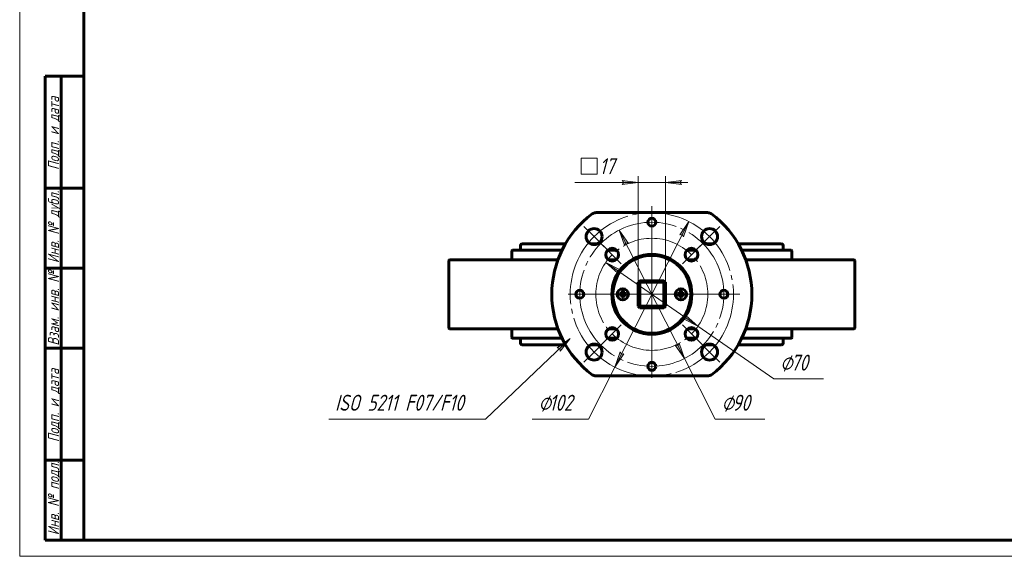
# Model space of a CAD drawing. Header units: millimetres. Extents: x 0 to 594, y 0 to 420.
# Tile 1 of 3: x 0 to 308, y 0 to 168. Entities that reach past the tile are written whole.
import ezdxf

# ---------------------------------------------------------------- set-up
doc = ezdxf.new("R2010")
doc.units = ezdxf.units.MM
for name, pattern in [('K5LT_AXLED', [27.602137, 23.102137, -1.5, 1.5, -1.5]), ('K5LT_BASIC', [0]), ('K5LT_THIN', [0])]:
    doc.linetypes.add(name, pattern=pattern)
doc.layers.add('Системный слой', color=7, linetype='Continuous')
doc.layers.add('Системный слой (1)', color=251, linetype='Continuous', true_color=0x6c6c6c)
doc.styles.add('KDIMTEXTSTYLE', font='txt', dxfattribs={"width": 0.96, "oblique": 15, "height": 5})
doc.styles.add('KTEXTSTYLE', font='txt', dxfattribs={"width": 0.96, "height": 5})
doc.dimstyles.new('KDIMSTYLE (0.50)', dxfattribs={"dimtxt": 5, "dimasz": 1, "dimexe": 2, "dimexo": 0, "dimgap": 1, "dimtad": 1, "dimlfac": 2, "dimtxsty": 'KDIMTEXTSTYLE', "dimsah": 1, "dimcen": 0, "dimdle": 1, "dimadec": 0, "dimazin": 0, "dimtfac": 0.667, "dimtmove": 0, "dimatfit": 3, "dimfxl": 1, "dimtvp": 1, "dimtolj": 1, "dimtzin": 0, "dimarcsym": 0})

# ---------------------------------------------------------------- blocks, each defined once
blk = doc.blocks.new('U9')
at = {"layer": 'Системный слой (1)', "color": 143, "linetype": 'K5LT_BASIC', "lineweight": 60, "true_color": 0x33acca}
for p, q in [((170.49, 97.58), (156.93, 97.58)), ((180.47, 97.58), (178.43, 97.58)), ((216.54, 97.58), (214.49, 97.58)), ((238.03, 97.58), (224.47, 97.58))]:
    blk.add_line(p, q, dxfattribs=at)
blk = doc.blocks.new('U10')
at = {"layer": 'Системный слой (1)', "color": 143, "linetype": 'K5LT_BASIC', "lineweight": 60, "true_color": 0x33acca}
for p, q in [((156.93, 66.08), (170.49, 66.08)), ((178.43, 66.08), (180.47, 66.08)), ((214.49, 66.08), (216.54, 66.08)), ((224.47, 66.08), (238.03, 66.08))]:
    blk.add_line(p, q, dxfattribs=at)
blk = doc.blocks.new('U11')
at = {"layer": 'Системный слой (1)', "color": 143, "linetype": 'K5LT_BASIC', "lineweight": 60, "true_color": 0x33acca}
for p, q in [((153.98, 68.08), (169.42, 68.08)), ((183.66, 68.08), (186.56, 68.08)), ((208.41, 68.08), (211.31, 68.08)), ((225.54, 68.08), (240.98, 68.08))]:
    blk.add_line(p, q, dxfattribs=at)
blk = doc.blocks.new('U12')
at = {"layer": 'Системный слой (1)', "color": 143, "linetype": 'K5LT_BASIC', "lineweight": 60, "true_color": 0x33acca}
for p, q in [((169.42, 95.58), (153.98, 95.58)), ((186.56, 95.58), (183.66, 95.58)), ((211.31, 95.58), (208.41, 95.58)), ((240.98, 95.58), (225.54, 95.58))]:
    blk.add_line(p, q, dxfattribs=at)
blk = doc.blocks.new('U13')
at = {"layer": 'Системный слой (1)', "color": 143, "linetype": 'K5LT_BASIC', "lineweight": 60, "true_color": 0x33acca}
for p, q in [((238.53, 97.08), (238.53, 95.58)), ((238.53, 68.08), (238.53, 66.58))]:
    blk.add_line(p, q, dxfattribs=at)
blk = doc.blocks.new('U14')
at = {"layer": 'Системный слой (1)', "color": 143, "linetype": 'K5LT_BASIC', "lineweight": 60, "true_color": 0x33acca}
for p, q in [((186.27, 92.58), (183.94, 92.58)), ((211.02, 92.58), (208.69, 92.58))]:
    blk.add_line(p, q, dxfattribs=at)
blk = doc.blocks.new('U15')
at = {"layer": 'Системный слой (1)', "color": 143, "linetype": 'K5LT_BASIC', "lineweight": 60, "true_color": 0x33acca}
for p, q in [((134.36, 71.08), (154.96, 71.08)), ((240, 71.08), (260.61, 71.08))]:
    blk.add_line(p, q, dxfattribs=at)
blk = doc.blocks.new('U16')
at = {"layer": 'Системный слой (1)', "color": 143, "linetype": 'K5LT_BASIC', "lineweight": 60, "true_color": 0x33acca}
for p, q in [((156.43, 97.08), (156.43, 95.58)), ((156.43, 68.08), (156.43, 66.58))]:
    blk.add_line(p, q, dxfattribs=at)
blk = doc.blocks.new('U17')
at = {"layer": 'Системный слой (1)', "color": 143, "linetype": 'K5LT_BASIC', "lineweight": 60, "true_color": 0x33acca}
for p, q in [((161.83, 97.58), (170.49, 97.58)), ((178.43, 97.58), (180.47, 97.58)), ((214.49, 97.58), (216.54, 97.58)), ((224.47, 97.58), (233.13, 97.58))]:
    blk.add_line(p, q, dxfattribs=at)
blk = doc.blocks.new('U18')
at = {"layer": 'Системный слой (1)', "color": 143, "linetype": 'K5LT_BASIC', "lineweight": 60, "true_color": 0x33acca}
for p, q in [((183.94, 71.08), (186.27, 71.08)), ((208.69, 71.08), (211.02, 71.08))]:
    blk.add_line(p, q, dxfattribs=at)
blk = doc.blocks.new('U19')
at = {"layer": 'Системный слой (1)', "color": 143, "linetype": 'K5LT_BASIC', "lineweight": 60, "true_color": 0x33acca}
for p, q in [((154.96, 92.58), (134.36, 92.58)), ((260.61, 92.58), (240, 92.58))]:
    blk.add_line(p, q, dxfattribs=at)
blk = doc.blocks.new('U20')
at = {"layer": 'Системный слой (1)', "color": 143, "linetype": 'K5LT_BASIC', "lineweight": 60, "true_color": 0x33acca}
for p, q in [((170.49, 66.08), (159.38, 66.08)), ((180.47, 66.08), (178.43, 66.08)), ((216.54, 66.08), (214.49, 66.08)), ((235.58, 66.08), (224.47, 66.08))]:
    blk.add_line(p, q, dxfattribs=at)
blk = doc.blocks.new('U21')
at = {"layer": 'Системный слой (1)', "color": 30, "linetype": 'K5LT_AXLED', "lineweight": 18, "true_color": 0xff8000}
for p, q in [((197.48, 109.33), (197.48, 81.83)), ((179.45, 99.86), (176.27, 103.04)), ((215.51, 99.86), (218.7, 103.04)), ((182.63, 96.68), (179.45, 99.86)), ((212.33, 96.68), (215.51, 99.86)), ((197.48, 81.83), (169.98, 81.83)), ((197.48, 81.83), (197.48, 54.33)), ((224.98, 81.83), (197.48, 81.83)), ((182.63, 66.98), (179.45, 63.8)), ((212.33, 66.98), (215.51, 63.8)), ((179.45, 63.8), (176.27, 60.62)), ((215.51, 63.8), (218.7, 60.62))]:
    blk.add_line(p, q, dxfattribs=at)
for start, end in [(45, 135), (135, 225), (315, 45), (225, 315)]:
    blk.add_arc((197.48, 81.83), 25.5, start, end, dxfattribs=at)
blk = doc.blocks.new('U22')
at = {"layer": 'Системный слой (1)', "color": 30, "linetype": 'K5LT_AXLED', "lineweight": 18, "true_color": 0xff8000}
for p, q in [((197.48, 101.33), (197.48, 81.83)), ((185.11, 94.21), (182.28, 97.03)), ((209.86, 94.21), (212.69, 97.03)), ((187.94, 91.38), (185.11, 94.21)), ((207.03, 91.38), (209.86, 94.21)), ((197.48, 81.83), (177.98, 81.83)), ((197.48, 81.83), (197.48, 62.33)), ((216.98, 81.83), (197.48, 81.83)), ((187.94, 72.29), (185.11, 69.46)), ((207.03, 72.29), (209.86, 69.46)), ((185.11, 69.46), (182.28, 66.63)), ((209.86, 69.46), (212.69, 66.63))]:
    blk.add_line(p, q, dxfattribs=at)
for start, end in [(45, 135), (135, 225), (315, 45), (225, 315)]:
    blk.add_arc((197.48, 81.83), 17.5, start, end, dxfattribs=at)
blk = doc.blocks.new('U23')
at = {"layer": 'Системный слой (1)', "color": 30, "linetype": 'K5LT_AXLED', "lineweight": 18, "true_color": 0xff8000}
for p, q in [((197.48, 107.58), (197.48, 104.33)), ((197.48, 104.33), (197.48, 81.83)), ((174.98, 81.83), (171.73, 81.83)), ((197.48, 81.83), (174.98, 81.83)), ((197.48, 81.83), (197.48, 59.33)), ((219.98, 81.83), (197.48, 81.83)), ((223.23, 81.83), (219.98, 81.83)), ((197.48, 59.33), (197.48, 56.08))]:
    blk.add_line(p, q, dxfattribs=at)
for start, end in [(90, 180), (0, 90), (180, 270), (270, 0)]:
    blk.add_arc((197.48, 81.83), 22.5, start, end, dxfattribs=at)
blk = doc.blocks.new('D6')
at = {"layer": 'Системный слой (1)'}
for points in [[(207.36, 99.81), (209.04, 104.56), (206.18, 100.4), (207, 100.55)], [(185.93, 59.1), (188.78, 63.26), (187.97, 63.11), (187.61, 63.85)]]:
    blk.add_hatch(color=7, dxfattribs=at).paths.add_polyline_path(points)
at = {"layer": 'Системный слой (1)', "color": 7, "linetype": 'K5LT_THIN', "lineweight": 18, "true_color": 0xffffff}
for p, q in [((209.04, 104.56), (185.93, 59.1)), ((206.18, 100.4), (209.04, 104.56)), ((209.04, 104.56), (207.36, 99.81)), ((207, 100.55), (206.18, 100.4)), ((207.36, 99.81), (207, 100.55)), ((185.93, 59.1), (187.61, 63.85)), ((188.78, 63.26), (185.93, 59.1)), ((187.61, 63.85), (187.97, 63.11)), ((187.97, 63.11), (188.78, 63.26)), ((185.93, 59.1), (177.68, 42.87))]:
    blk.add_line(p, q, dxfattribs=at)
blk.add_wipeout([(162.09, 43.87), (162.09, 51.25), (175.14, 51.25), (175.14, 43.87)]).dxf.layer = 'Системный слой (1)'
blk.add_line((177.68, 42.87), (160.09, 42.87), dxfattribs=at)
at = {"layer": 'Системный слой (1)', "color": 7, "char_height": 5, "attachment_point": 1, "style": 'KTEXTSTYLE'}
for s, insert in [('\\fArial|b0|c204|p34;\\H5.0;\\W1.000;\\Q15;\\fGOST Type AU|b0|i0|c204|p34;\\Q15;\\W0.960;⌀', (162.09, 50.46)), ('\\fArial|b0|c204|p34;\\H5.0;\\W1.000;\\Q15;\\fGOST Type AU|b0|i0|c204|p34;\\Q15;\\W0.960;102', (165.4, 50.46))]:
    blk.add_mtext(s, dxfattribs=dict(at, insert=insert))
blk = doc.blocks.new('KDIMARROW_01')
at = {"layer": 'Системный слой'}
blk.add_hatch(color=0, dxfattribs=at).paths.add_polyline_path([(0, 0), (-5, 0.66), (-4.5, 0), (-5, -0.66)])
at = {"layer": 'Системный слой', "color": 0, "linetype": 'K5LT_THIN', "lineweight": 18}
for p, q in [((-4.5, 0), (-5, 0.66)), ((-5, 0.66), (0, 0)), ((0, 0), (-5, -0.66)), ((-5, -0.66), (-4.5, 0))]:
    blk.add_line(p, q, dxfattribs=at)
at = {"layer": 'Системный слой (1)', "color": 0, "linetype": 'K5LT_THIN', "lineweight": 18}
blk.add_line((197.48, 81.83), (196.98, 81.83), dxfattribs=at)
blk = doc.blocks.new('D7')
at = {"layer": 'Системный слой (1)'}
for points in [[(190.14, 97.73), (187.29, 101.89), (188.97, 97.13), (189.33, 97.88)], [(207.68, 61.77), (206, 66.53), (205.64, 65.78), (204.82, 65.93)]]:
    blk.add_hatch(color=7, dxfattribs=at).paths.add_polyline_path(points)
at = {"layer": 'Системный слой (1)', "color": 7, "linetype": 'K5LT_THIN', "lineweight": 18, "true_color": 0xffffff}
for p, q in [((187.29, 101.89), (190.14, 97.73)), ((188.97, 97.13), (187.29, 101.89)), ((187.29, 101.89), (207.68, 61.77)), ((189.33, 97.88), (188.97, 97.13)), ((190.14, 97.73), (189.33, 97.88)), ((207.68, 61.77), (204.82, 65.93)), ((204.82, 65.93), (205.64, 65.78)), ((205.64, 65.78), (206, 66.53)), ((206, 66.53), (207.68, 61.77)), ((207.68, 61.77), (217.28, 42.87))]:
    blk.add_line(p, q, dxfattribs=at)
blk.add_wipeout([(219.28, 43.87), (219.28, 51.25), (230.3, 51.25), (230.3, 43.87)]).dxf.layer = 'Системный слой (1)'
blk.add_line((217.28, 42.87), (232.76, 42.87), dxfattribs=at)
at = {"layer": 'Системный слой (1)', "color": 7, "char_height": 5, "attachment_point": 1, "style": 'KTEXTSTYLE'}
for s, insert in [('\\fArial|b0|c204|p34;\\H5.0;\\W1.000;\\Q15;\\fGOST Type AU|b0|i0|c204|p34;\\Q15;\\W0.960;⌀', (219.28, 50.46)), ('\\fArial|b0|c204|p34;\\H5.0;\\W1.000;\\Q15;\\fGOST Type AU|b0|i0|c204|p34;\\Q15;\\W0.960;90', (222.59, 50.46))]:
    blk.add_mtext(s, dxfattribs=dict(at, insert=insert))
blk = doc.blocks.new('D8')
at = {"layer": 'Системный слой (1)'}
for points in [[(187.59, 89.5), (183.1, 91.8), (186.84, 88.41), (186.8, 89.24)], [(211.86, 71.86), (208.13, 75.25), (208.16, 74.42), (207.38, 74.17)]]:
    blk.add_hatch(color=7, dxfattribs=at).paths.add_polyline_path(points)
at = {"layer": 'Системный слой (1)', "color": 7, "linetype": 'K5LT_THIN', "lineweight": 18, "true_color": 0xffffff}
for p, q in [((183.1, 91.8), (187.59, 89.5)), ((186.84, 88.41), (183.1, 91.8)), ((183.1, 91.8), (211.86, 71.86)), ((187.59, 89.5), (186.8, 89.24)), ((186.8, 89.24), (186.84, 88.41)), ((207.38, 74.17), (208.16, 74.42)), ((211.86, 71.86), (207.38, 74.17)), ((208.16, 74.42), (208.13, 75.25)), ((208.13, 75.25), (211.86, 71.86)), ((211.86, 71.86), (235.58, 55.41))]:
    blk.add_line(p, q, dxfattribs=at)
blk.add_wipeout([(237.58, 56.41), (237.58, 63.79), (248.6, 63.79), (248.6, 56.41)]).dxf.layer = 'Системный слой (1)'
blk.add_line((235.58, 55.41), (251.06, 55.41), dxfattribs=at)
at = {"layer": 'Системный слой (1)', "color": 7, "char_height": 5, "attachment_point": 1, "style": 'KTEXTSTYLE'}
for s, insert in [('\\fArial|b0|c204|p34;\\H5.0;\\W1.000;\\Q15;\\fGOST Type AU|b0|i0|c204|p34;\\Q15;\\W0.960;⌀', (237.58, 62.99)), ('\\fArial|b0|c204|p34;\\H5.0;\\W1.000;\\Q15;\\fGOST Type AU|b0|i0|c204|p34;\\Q15;\\W0.960;70', (240.89, 62.99))]:
    blk.add_mtext(s, dxfattribs=dict(at, insert=insert))
blk = doc.blocks.new('D9')
at = {"layer": 'Системный слой (1)'}
blk.add_hatch(color=7, dxfattribs=at).paths.add_polyline_path([(206.23, 116.75), (206.73, 117.41), (201.73, 116.75), (206.73, 116.09)])
at = {"layer": 'Системный слой (1)', "color": 7, "linetype": 'K5LT_THIN', "lineweight": 18, "true_color": 0xffffff}
for p, q in [((193.23, 85.58), (193.23, 118.75)), ((201.73, 85.58), (201.73, 118.75)), ((206.73, 117.41), (201.73, 116.75)), ((206.23, 116.75), (206.73, 117.41)), ((193.23, 116.75), (201.73, 116.75)), ((201.73, 116.75), (206.73, 116.09)), ((201.73, 116.75), (208.73, 116.75)), ((206.73, 116.09), (206.23, 116.75))]:
    blk.add_line(p, q, dxfattribs=at)
blk.add_wipeout([(175.41, 117.75), (175.41, 125.13), (187.72, 125.13), (187.72, 117.75)]).dxf.layer = 'Системный слой (1)'
at = {"layer": 'Системный слой (1)'}
blk.add_hatch(color=7, dxfattribs=at).paths.add_polyline_path([(188.23, 116.09), (193.23, 116.75), (188.23, 117.41), (188.73, 116.75)])
at = {"layer": 'Системный слой (1)', "color": 7, "linetype": 'K5LT_THIN', "lineweight": 18, "true_color": 0xffffff}
for p, q in [((175.41, 119.33), (175.41, 124.33)), ((175.41, 124.33), (180.41, 124.33)), ((180.41, 124.33), (180.41, 119.33)), ((180.41, 119.33), (175.41, 119.33)), ((193.23, 116.75), (188.23, 117.41)), ((188.23, 117.41), (188.73, 116.75)), ((193.23, 116.75), (173.41, 116.75)), ((193.23, 116.75), (186.23, 116.75)), ((188.73, 116.75), (188.23, 116.09)), ((188.23, 116.09), (193.23, 116.75))]:
    blk.add_line(p, q, dxfattribs=at)
at = {"layer": 'Системный слой (1)', "color": 7, "insert": (181.12, 124.33), "char_height": 5, "attachment_point": 1, "style": 'KTEXTSTYLE'}
blk.add_mtext('\\fArial|b0|c204|p34;\\H5.0;\\W1.000;\\Q15;\\fGOST Type AU|b0|i0|c204|p34;\\Q15;\\W0.960;17', dxfattribs=at)
blk = doc.blocks.new('U24')
at = {"layer": 'Системный слой (1)'}
blk.add_hatch(color=7, dxfattribs=at).paths.add_polyline_path([(168.81, 64.12), (171.98, 68.04), (167.9, 65.08), (168.72, 64.94)])
at = {"layer": 'Системный слой (1)', "color": 7, "linetype": 'K5LT_THIN', "lineweight": 18, "true_color": 0xffffff}
for p, q in [((145.48, 42.87), (171.98, 68.04)), ((167.9, 65.08), (171.98, 68.04)), ((171.98, 68.04), (168.81, 64.12)), ((168.72, 64.94), (167.9, 65.08)), ((168.81, 64.12), (168.72, 64.94)), ((145.48, 42.87), (96.53, 42.87))]:
    blk.add_line(p, q, dxfattribs=at)
at = {"layer": 'Системный слой (1)', "color": 7, "insert": (98.53, 50.46), "char_height": 5, "attachment_point": 1, "style": 'KTEXTSTYLE'}
blk.add_mtext('\\fArial|b0|c204|p34;\\H5.0;\\W1.000;\\Q15;\\fGOST Type AU|b0|i0|c204|p34;\\Q15;\\W0.960;ISO 5211 F07/F10', dxfattribs=at)
blk = doc.blocks.new('U25')
at = {"color": 7, "linetype": 'K5LT_THIN', "lineweight": 18, "true_color": 0xffffff}
for p, q in [((0, 0), (0, 420)), ((594, 0), (0, 0))]:
    blk.add_line(p, q, dxfattribs=at)
at = {"color": 143, "linetype": 'K5LT_BASIC', "lineweight": 60, "true_color": 0x33acca}
for p, q in [((20, 5), (20, 415)), ((8, 5), (8, 150)), ((20, 150), (8, 150)), ((13, 5), (13, 150)), ((20, 115), (8, 115)), ((20, 90), (8, 90)), ((20, 65), (8, 65)), ((20, 30), (8, 30)), ((20, 5), (8, 5)), ((589, 5), (20, 5))]:
    blk.add_line(p, q, dxfattribs=at)
at = {"color": 7, "char_height": 3.5, "attachment_point": 1, "rotation": 90, "style": 'KTEXTSTYLE'}
for s, insert in [('\\fArial|b0|c204|p34;\\H5.0;\\W1.000;\\Q15;\\fGOST Type AU|b0|i0|c204|p34;\\Q15;\\W0.960;\\H3.50;Подп. и дата', (8.82, 120.66)), ('\\fArial|b0|c204|p34;\\H5.0;\\W1.000;\\Q15;\\fGOST Type AU|b0|i0|c204|p34;\\Q15;\\W0.960;\\H3.50;Инв. № дубл.', (8.82, 91.57)), ('\\fArial|b0|c204|p34;\\H5.0;\\W1.000;\\Q15;\\fGOST Type AU|b0|i0|c204|p34;\\Q15;\\W0.960;\\H3.50;Взам. инв. №', (8.82, 65.8)), ('\\fArial|b0|c204|p34;\\H5.0;\\W1.000;\\Q15;\\fGOST Type AU|b0|i0|c204|p34;\\Q15;\\W0.960;\\H3.50;Подп. и дата', (8.82, 35.66)), ('\\fArial|b0|c204|p34;\\H5.0;\\W1.000;\\Q15;\\fGOST Type AU|b0|i0|c204|p34;\\Q15;\\W0.960;\\H3.50;Инв. № подл.', (8.82, 6.57))]:
    blk.add_mtext(s, dxfattribs=dict(at, insert=insert))

msp = doc.modelspace()

# ---------------------------------------------------------------- linework, layer by layer
at = {"layer": 'Системный слой (1)', "color": 143, "linetype": 'K5LT_BASIC', "lineweight": 60, "true_color": 0x33acca}
for p, q in [((214.8983, 107.3312), (180.0666, 107.3312)), ((134.1074, 92.3312), (134.1074, 71.3312)), ((153.7324, 92.5812), (153.7324, 95.3312)), ((155.3698, 92.5812), (154.9625, 92.5812)), ((168.1396, 92.5812), (155.3698, 92.5812)), ((239.595, 92.5812), (226.8252, 92.5812)), ((240.0023, 92.5812), (239.595, 92.5812)), ((241.2324, 92.5812), (241.2324, 95.3312)), ((260.8574, 92.3312), (260.8574, 71.3312)), ((193.2324, 85.5812), (193.7324, 86.0812)), ((193.2324, 85.5812), (193.2324, 78.0812)), ((193.2324, 85.5812), (193.7324, 85.5812)), ((193.7324, 86.0812), (193.7324, 85.5812)), ((201.2324, 86.0812), (193.7324, 86.0812)), ((201.2324, 85.5812), (193.7324, 85.5812)), ((193.7324, 85.5812), (193.7324, 78.0812)), ((201.2324, 85.5812), (201.2324, 86.0812)), ((201.2324, 86.0812), (201.7324, 85.5812)), ((201.2324, 78.0812), (201.2324, 85.5812)), ((201.2324, 85.5812), (201.7324, 85.5812)), ((201.7324, 78.0812), (201.7324, 85.5812)), ((187.5931, 82.0379), (187.5671, 82.0455)), ((187.5671, 81.617), (187.5931, 81.6246)), ((188.1843, 82.6626), (188.1918, 82.6366)), ((188.1918, 81.0259), (188.1843, 80.9999)), ((188.6051, 82.6366), (188.6127, 82.6626)), ((188.6127, 80.9999), (188.6051, 81.0259)), ((189.2298, 82.0455), (189.2039, 82.0379)), ((189.2039, 81.6246), (189.2298, 81.617)), ((205.761, 82.0379), (205.735, 82.0455)), ((205.735, 81.617), (205.761, 81.6246)), ((206.3522, 82.6626), (206.3597, 82.6366)), ((206.3597, 81.0259), (206.3522, 80.9999)), ((206.773, 82.6366), (206.7806, 82.6626)), ((206.7806, 80.9999), (206.773, 81.0259)), ((207.3977, 82.0455), (207.3717, 82.0379)), ((207.3717, 81.6246), (207.3977, 81.617)), ((193.2324, 78.0812), (193.7324, 77.5812)), ((193.2324, 78.0812), (193.7324, 78.0812)), ((193.7324, 78.0812), (193.7324, 77.5812)), ((193.7324, 78.0812), (201.2324, 78.0812)), ((193.7324, 77.5812), (201.2324, 77.5812)), ((201.2324, 78.0812), (201.2324, 77.5812)), ((201.2324, 78.0812), (201.7324, 78.0812)), ((201.7324, 78.0812), (201.2324, 77.5812)), ((153.7324, 68.3312), (153.7324, 71.0812)), ((154.9625, 71.0812), (155.3698, 71.0812)), ((155.3698, 71.0812), (168.1396, 71.0812)), ((226.8252, 71.0812), (239.595, 71.0812)), ((239.595, 71.0812), (240.0023, 71.0812)), ((241.2324, 68.3312), (241.2324, 71.0812)), ((180.0666, 56.3312), (214.8983, 56.3312))]:
    msp.add_line(p, q, dxfattribs=at)
for centre, radius in [((197.4824, 104.3312), 1.25), ((179.4512, 99.8625), 2.5), ((215.5136, 99.8625), 2.5), ((185.1081, 94.2056), 2), ((209.8568, 94.2056), 2), ((197.4824, 81.8312), 12.4), ((197.4824, 81.8312), 12.15), ((174.9824, 81.8312), 1.25), ((188.3985, 81.8312), 1.75), ((206.5664, 81.8312), 1.75), ((219.9824, 81.8312), 1.25), ((185.1081, 69.4569), 2), ((209.8568, 69.4569), 2), ((179.4512, 63.8), 2.5), ((215.5136, 63.8), 2.5), ((197.4824, 59.3312), 1.25)]:
    msp.add_circle(centre, radius, dxfattribs=at)
for centre, radius, start, end in [((197.4824, 81.8312), 31.25, 126.542174, 233.457826), ((180.0666, 105.3312), 2, 90, 126.542174), ((214.8983, 105.3312), 2, 53.457826, 90), ((197.4824, 81.8312), 31.25, 306.542174, 53.457826), ((153.9824, 95.3312), 0.25, 90, 180), ((156.9324, 97.0812), 0.5, 90, 180), ((238.0324, 97.0812), 0.5, 0, 90), ((240.9824, 95.3312), 0.25, 0, 90), ((134.3574, 92.3312), 0.25, 90, 180), ((197.4824, 81.8312), 12.5, 180, 90), ((197.4824, 81.8312), 12.5, 90, 180), ((260.6074, 92.3312), 0.25, 0, 90), ((188.3985, 81.8312), 0.8315, 165.609395, 180), ((188.3985, 81.8312), 0.8315, 180, 194.390605), ((188.3985, 81.8312), 0.8315, 75.609395, 104.390605), ((188.3985, 81.8312), 0.8315, 255.609395, 284.390605), ((188.3985, 81.8312), 0.8315, 345.609395, 14.390605), ((206.5664, 81.8312), 0.8315, 165.609395, 180), ((206.5664, 81.8312), 0.8315, 180, 194.390605), ((206.5664, 81.8312), 0.8315, 75.609395, 104.390605), ((206.5664, 81.8312), 0.8315, 255.609395, 284.390605), ((206.5664, 81.8312), 0.8315, 345.609395, 14.390605), ((134.3574, 71.3312), 0.25, 180, 270), ((260.6074, 71.3312), 0.25, 270, 0), ((153.9824, 68.3312), 0.25, 180, 270), ((240.9824, 68.3312), 0.25, 270, 0), ((156.9324, 66.5812), 0.5, 180, 270), ((238.0324, 66.5812), 0.5, 270, 0), ((180.0666, 58.3312), 2, 233.457826, 270), ((214.8983, 58.3312), 2, 270, 306.542174)]:
    msp.add_arc(centre, radius, start, end, dxfattribs=at)
for centre, major_axis, start_param, end_param in [((188.3894, 81.7473), (-2.6136, 0.281), -1.45263383, -1.19050063), ((188.3894, 81.9152), (2.6136, 0.281), 4.33209329, 4.59422648), ((188.4825, 81.8403), (0.281, -2.6136), 4.33209329, 4.59422648), ((188.4825, 81.8222), (-0.281, -2.6136), -1.45263383, -1.19050063), ((188.3145, 81.8403), (0.281, 2.6136), -1.45263383, -1.19050063), ((188.3145, 81.8222), (-0.281, 2.6136), 4.33209329, 4.59422648), ((188.4075, 81.7473), (-2.6136, -0.281), 4.33209329, 4.59422648), ((188.4075, 81.9152), (2.6136, -0.281), -1.45263383, -1.19050063), ((206.5573, 81.7473), (-2.6136, 0.281), -1.45263383, -1.19050063), ((206.5573, 81.9152), (2.6136, 0.281), 4.33209329, 4.59422648), ((206.6503, 81.8403), (0.281, -2.6136), 4.33209329, 4.59422648), ((206.6503, 81.8222), (-0.281, -2.6136), -1.45263383, -1.19050063), ((206.4824, 81.8403), (0.281, 2.6136), -1.45263383, -1.19050063), ((206.4824, 81.8222), (-0.281, 2.6136), 4.33209329, 4.59422648), ((206.5754, 81.7473), (-2.6136, -0.281), 4.33209329, 4.59422648), ((206.5754, 81.9152), (2.6136, -0.281), -1.45263383, -1.19050063)]:
    msp.add_ellipse(centre, major_axis=major_axis, ratio=0.08715574, start_param=start_param, end_param=end_param, dxfattribs=at)
for points, knots in [([(187.442, 82.0631), (187.4533, 82.0623), (187.4674, 82.061), (187.4916, 82.0584), (187.5061, 82.0566), (187.5286, 82.0533), (187.5406, 82.0513), (187.556, 82.0483), (187.5627, 82.0468), (187.5671, 82.0455)], [0.022377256, 0.022377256, 0.022377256, 0.022377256, 0.0296041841, 0.0296041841, 0.0370153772, 0.0370153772, 0.0443605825, 0.0443605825, 0.0503277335, 0.0503277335, 0.0503277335, 0.0503277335]), ([(187.5671, 81.617), (187.5627, 81.6157), (187.556, 81.6142), (187.5406, 81.6112), (187.5286, 81.6091), (187.5061, 81.6059), (187.4916, 81.6041), (187.4674, 81.6015), (187.4533, 81.6002), (187.442, 81.5994)], [0.0676746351, 0.0676746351, 0.0676746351, 0.0676746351, 0.073641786, 0.073641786, 0.0809869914, 0.0809869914, 0.0883981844, 0.0883981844, 0.0956251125, 0.0956251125, 0.0956251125, 0.0956251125]), ([(188.2701, 82.1291), (188.2706, 82.1262), (188.2709, 82.1234), (188.2727, 82.1049), (188.2717, 82.0889), (188.2658, 82.0617), (188.2611, 82.0482), (188.2474, 82.0227), (188.2385, 82.0108), (188.2189, 81.9912), (188.207, 81.9823), (188.1815, 81.9687), (188.168, 81.964), (188.1408, 81.9581), (188.1248, 81.957), (188.1064, 81.9588), (188.1035, 81.9592), (188.1006, 81.9596)], [0.1297780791, 0.1297780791, 0.1297780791, 0.1297780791, 0.1315913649, 0.1315913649, 0.1413139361, 0.1413139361, 0.1496233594, 0.1496233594, 0.1579327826, 0.1579327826, 0.1662422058, 0.1662422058, 0.1745516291, 0.1745516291, 0.1842742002, 0.1842742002, 0.1860874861, 0.1860874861, 0.1860874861, 0.1860874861]), ([(188.1006, 81.7029), (188.1035, 81.7033), (188.1064, 81.7037), (188.1248, 81.7054), (188.1408, 81.7044), (188.168, 81.6985), (188.1815, 81.6938), (188.207, 81.6802), (188.2189, 81.6713), (188.2385, 81.6517), (188.2474, 81.6397), (188.2611, 81.6143), (188.2658, 81.6008), (188.2717, 81.5736), (188.2727, 81.5576), (188.2709, 81.5391), (188.2706, 81.5362), (188.2701, 81.5334)], [0.1297780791, 0.1297780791, 0.1297780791, 0.1297780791, 0.1315913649, 0.1315913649, 0.1413139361, 0.1413139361, 0.1496233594, 0.1496233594, 0.1579327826, 0.1579327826, 0.1662422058, 0.1662422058, 0.1745516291, 0.1745516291, 0.1842742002, 0.1842742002, 0.1860874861, 0.1860874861, 0.1860874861, 0.1860874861]), ([(188.2231, 82.1241), (188.2244, 82.1108), (188.2232, 82.0964), (188.215, 82.0692), (188.2081, 82.0564), (188.1913, 82.0356), (188.1803, 82.0262), (188.1555, 82.0126), (188.1416, 82.0083), (188.1211, 82.006), (188.1134, 82.0058), (188.1057, 82.0066)], [0, 0, 0, 0, 0.0080388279, 0.0080388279, 0.0160776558, 0.0160776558, 0.0240858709, 0.0240858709, 0.0320940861, 0.0320940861, 0.0365543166, 0.0365543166, 0.0365543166, 0.0365543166]), ([(188.1057, 81.6559), (188.1189, 81.6572), (188.1333, 81.6559), (188.1605, 81.6478), (188.1733, 81.6409), (188.1941, 81.6241), (188.2035, 81.6131), (188.2172, 81.5882), (188.2214, 81.5744), (188.2238, 81.5539), (188.2239, 81.5462), (188.2231, 81.5384)], [0, 0, 0, 0, 0.0080388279, 0.0080388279, 0.0160776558, 0.0160776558, 0.0240858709, 0.0240858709, 0.0320940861, 0.0320940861, 0.0365543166, 0.0365543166, 0.0365543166, 0.0365543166]), ([(188.1843, 82.6626), (188.183, 82.6671), (188.1814, 82.6737), (188.1784, 82.6891), (188.1764, 82.7012), (188.1731, 82.7237), (188.1713, 82.7381), (188.1687, 82.7623), (188.1674, 82.7764), (188.1666, 82.7877)], [0.0676746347, 0.0676746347, 0.0676746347, 0.0676746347, 0.0736417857, 0.0736417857, 0.080986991, 0.080986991, 0.0883981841, 0.0883981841, 0.0956251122, 0.0956251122, 0.0956251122, 0.0956251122]), ([(188.1666, 80.8748), (188.1674, 80.8861), (188.1687, 80.9002), (188.1713, 80.9244), (188.1731, 80.9388), (188.1764, 80.9613), (188.1784, 80.9734), (188.1814, 80.9888), (188.183, 80.9954), (188.1843, 80.9999)], [0.022377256, 0.022377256, 0.022377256, 0.022377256, 0.0296041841, 0.0296041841, 0.0370153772, 0.0370153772, 0.0443605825, 0.0443605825, 0.0503277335, 0.0503277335, 0.0503277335, 0.0503277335]), ([(188.6963, 81.9596), (188.6935, 81.9592), (188.6906, 81.9588), (188.6721, 81.957), (188.6562, 81.9581), (188.6289, 81.964), (188.6154, 81.9687), (188.59, 81.9823), (188.5781, 81.9912), (188.5585, 82.0108), (188.5495, 82.0227), (188.5359, 82.0482), (188.5312, 82.0617), (188.5253, 82.0889), (188.5243, 82.1049), (188.526, 82.1234), (188.5264, 82.1262), (188.5268, 82.1291)], [0.1297780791, 0.1297780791, 0.1297780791, 0.1297780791, 0.1315913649, 0.1315913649, 0.1413139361, 0.1413139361, 0.1496233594, 0.1496233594, 0.1579327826, 0.1579327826, 0.1662422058, 0.1662422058, 0.1745516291, 0.1745516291, 0.1842742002, 0.1842742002, 0.1860874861, 0.1860874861, 0.1860874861, 0.1860874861]), ([(188.5268, 81.5334), (188.5264, 81.5362), (188.526, 81.5391), (188.5243, 81.5576), (188.5253, 81.5736), (188.5312, 81.6008), (188.5359, 81.6143), (188.5495, 81.6397), (188.5585, 81.6517), (188.5781, 81.6713), (188.59, 81.6802), (188.6154, 81.6938), (188.6289, 81.6985), (188.6562, 81.7044), (188.6721, 81.7054), (188.6906, 81.7037), (188.6935, 81.7033), (188.6963, 81.7029)], [0.1297780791, 0.1297780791, 0.1297780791, 0.1297780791, 0.1315913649, 0.1315913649, 0.1413139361, 0.1413139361, 0.1496233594, 0.1496233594, 0.1579327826, 0.1579327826, 0.1662422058, 0.1662422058, 0.1745516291, 0.1745516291, 0.1842742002, 0.1842742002, 0.1860874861, 0.1860874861, 0.1860874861, 0.1860874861]), ([(188.5738, 81.5384), (188.5725, 81.5517), (188.5738, 81.5661), (188.5819, 81.5933), (188.5888, 81.6061), (188.6057, 81.6269), (188.6167, 81.6363), (188.6415, 81.6499), (188.6553, 81.6542), (188.6759, 81.6565), (188.6836, 81.6566), (188.6913, 81.6559)], [0, 0, 0, 0, 0.0080388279, 0.0080388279, 0.0160776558, 0.0160776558, 0.0240858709, 0.0240858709, 0.0320940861, 0.0320940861, 0.0365543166, 0.0365543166, 0.0365543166, 0.0365543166]), ([(188.6913, 82.0066), (188.6781, 82.0053), (188.6636, 82.0065), (188.6364, 82.0147), (188.6237, 82.0216), (188.6029, 82.0384), (188.5935, 82.0494), (188.5798, 82.0743), (188.5756, 82.0881), (188.5732, 82.1086), (188.5731, 82.1163), (188.5738, 82.1241)], [0, 0, 0, 0, 0.0080388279, 0.0080388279, 0.0160776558, 0.0160776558, 0.0240858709, 0.0240858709, 0.0320940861, 0.0320940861, 0.0365543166, 0.0365543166, 0.0365543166, 0.0365543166]), ([(188.6303, 82.7877), (188.6295, 82.7764), (188.6282, 82.7623), (188.6256, 82.7381), (188.6238, 82.7237), (188.6206, 82.7012), (188.6186, 82.6891), (188.6155, 82.6737), (188.614, 82.6671), (188.6127, 82.6626)], [0.022377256, 0.022377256, 0.022377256, 0.022377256, 0.0296041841, 0.0296041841, 0.0370153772, 0.0370153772, 0.0443605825, 0.0443605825, 0.0503277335, 0.0503277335, 0.0503277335, 0.0503277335]), ([(188.6127, 80.9999), (188.614, 80.9954), (188.6155, 80.9888), (188.6186, 80.9734), (188.6206, 80.9613), (188.6238, 80.9388), (188.6256, 80.9244), (188.6282, 80.9002), (188.6295, 80.8861), (188.6303, 80.8748)], [0.0676746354, 0.0676746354, 0.0676746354, 0.0676746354, 0.0736417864, 0.0736417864, 0.0809869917, 0.0809869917, 0.0883981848, 0.0883981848, 0.0956251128, 0.0956251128, 0.0956251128, 0.0956251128]), ([(189.2298, 82.0455), (189.2343, 82.0468), (189.2409, 82.0483), (189.2563, 82.0513), (189.2684, 82.0533), (189.2909, 82.0566), (189.3053, 82.0584), (189.3296, 82.061), (189.3436, 82.0623), (189.3549, 82.0631)], [0.0676746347, 0.0676746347, 0.0676746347, 0.0676746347, 0.0736417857, 0.0736417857, 0.080986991, 0.080986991, 0.0883981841, 0.0883981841, 0.0956251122, 0.0956251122, 0.0956251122, 0.0956251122]), ([(189.3549, 81.5994), (189.3436, 81.6002), (189.3296, 81.6015), (189.3053, 81.6041), (189.2909, 81.6059), (189.2684, 81.6091), (189.2563, 81.6112), (189.2409, 81.6142), (189.2343, 81.6157), (189.2298, 81.617)], [0.022377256, 0.022377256, 0.022377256, 0.022377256, 0.0296041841, 0.0296041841, 0.0370153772, 0.0370153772, 0.0443605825, 0.0443605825, 0.0503277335, 0.0503277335, 0.0503277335, 0.0503277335]), ([(205.6099, 82.0631), (205.6212, 82.0623), (205.6353, 82.061), (205.6595, 82.0584), (205.674, 82.0566), (205.6965, 82.0533), (205.7085, 82.0513), (205.7239, 82.0483), (205.7305, 82.0468), (205.735, 82.0455)], [0.022377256, 0.022377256, 0.022377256, 0.022377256, 0.0296041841, 0.0296041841, 0.0370153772, 0.0370153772, 0.0443605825, 0.0443605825, 0.0503277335, 0.0503277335, 0.0503277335, 0.0503277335]), ([(205.735, 81.617), (205.7305, 81.6157), (205.7239, 81.6142), (205.7085, 81.6112), (205.6965, 81.6091), (205.674, 81.6059), (205.6595, 81.6041), (205.6353, 81.6015), (205.6212, 81.6002), (205.6099, 81.5994)], [0.0676746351, 0.0676746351, 0.0676746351, 0.0676746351, 0.073641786, 0.073641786, 0.0809869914, 0.0809869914, 0.0883981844, 0.0883981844, 0.0956251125, 0.0956251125, 0.0956251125, 0.0956251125]), ([(206.438, 82.1291), (206.4385, 82.1262), (206.4388, 82.1234), (206.4406, 82.1049), (206.4395, 82.0889), (206.4337, 82.0617), (206.429, 82.0482), (206.4153, 82.0227), (206.4064, 82.0108), (206.3868, 81.9912), (206.3749, 81.9823), (206.3494, 81.9687), (206.3359, 81.964), (206.3087, 81.9581), (206.2927, 81.957), (206.2743, 81.9588), (206.2714, 81.9592), (206.2685, 81.9596)], [0.1297780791, 0.1297780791, 0.1297780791, 0.1297780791, 0.1315913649, 0.1315913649, 0.1413139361, 0.1413139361, 0.1496233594, 0.1496233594, 0.1579327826, 0.1579327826, 0.1662422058, 0.1662422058, 0.1745516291, 0.1745516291, 0.1842742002, 0.1842742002, 0.1860874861, 0.1860874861, 0.1860874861, 0.1860874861]), ([(206.2685, 81.7029), (206.2714, 81.7033), (206.2743, 81.7037), (206.2927, 81.7054), (206.3087, 81.7044), (206.3359, 81.6985), (206.3494, 81.6938), (206.3749, 81.6802), (206.3868, 81.6713), (206.4064, 81.6517), (206.4153, 81.6397), (206.429, 81.6143), (206.4337, 81.6008), (206.4395, 81.5736), (206.4406, 81.5576), (206.4388, 81.5391), (206.4385, 81.5362), (206.438, 81.5334)], [0.1297780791, 0.1297780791, 0.1297780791, 0.1297780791, 0.1315913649, 0.1315913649, 0.1413139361, 0.1413139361, 0.1496233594, 0.1496233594, 0.1579327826, 0.1579327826, 0.1662422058, 0.1662422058, 0.1745516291, 0.1745516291, 0.1842742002, 0.1842742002, 0.1860874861, 0.1860874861, 0.1860874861, 0.1860874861]), ([(206.391, 82.1241), (206.3923, 82.1108), (206.3911, 82.0964), (206.3829, 82.0692), (206.376, 82.0564), (206.3592, 82.0356), (206.3482, 82.0262), (206.3234, 82.0126), (206.3095, 82.0083), (206.289, 82.006), (206.2813, 82.0058), (206.2736, 82.0066)], [0, 0, 0, 0, 0.0080388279, 0.0080388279, 0.0160776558, 0.0160776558, 0.0240858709, 0.0240858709, 0.0320940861, 0.0320940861, 0.0365543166, 0.0365543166, 0.0365543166, 0.0365543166]), ([(206.2736, 81.6559), (206.2868, 81.6572), (206.3012, 81.6559), (206.3284, 81.6478), (206.3412, 81.6409), (206.362, 81.6241), (206.3714, 81.6131), (206.385, 81.5882), (206.3893, 81.5744), (206.3917, 81.5539), (206.3918, 81.5462), (206.391, 81.5384)], [0, 0, 0, 0, 0.0080388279, 0.0080388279, 0.0160776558, 0.0160776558, 0.0240858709, 0.0240858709, 0.0320940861, 0.0320940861, 0.0365543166, 0.0365543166, 0.0365543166, 0.0365543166]), ([(206.3522, 82.6626), (206.3509, 82.6671), (206.3493, 82.6737), (206.3463, 82.6891), (206.3443, 82.7012), (206.341, 82.7237), (206.3392, 82.7381), (206.3366, 82.7623), (206.3353, 82.7764), (206.3345, 82.7877)], [0.0676746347, 0.0676746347, 0.0676746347, 0.0676746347, 0.0736417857, 0.0736417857, 0.080986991, 0.080986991, 0.0883981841, 0.0883981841, 0.0956251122, 0.0956251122, 0.0956251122, 0.0956251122]), ([(206.3345, 80.8748), (206.3353, 80.8861), (206.3366, 80.9002), (206.3392, 80.9244), (206.341, 80.9388), (206.3443, 80.9613), (206.3463, 80.9734), (206.3493, 80.9888), (206.3509, 80.9954), (206.3522, 80.9999)], [0.022377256, 0.022377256, 0.022377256, 0.022377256, 0.0296041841, 0.0296041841, 0.0370153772, 0.0370153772, 0.0443605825, 0.0443605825, 0.0503277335, 0.0503277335, 0.0503277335, 0.0503277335]), ([(206.8642, 81.9596), (206.8614, 81.9592), (206.8585, 81.9588), (206.84, 81.957), (206.8241, 81.9581), (206.7968, 81.964), (206.7833, 81.9687), (206.7579, 81.9823), (206.746, 81.9912), (206.7264, 82.0108), (206.7174, 82.0227), (206.7038, 82.0482), (206.6991, 82.0617), (206.6932, 82.0889), (206.6922, 82.1049), (206.6939, 82.1234), (206.6943, 82.1262), (206.6947, 82.1291)], [0.1297780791, 0.1297780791, 0.1297780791, 0.1297780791, 0.1315913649, 0.1315913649, 0.1413139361, 0.1413139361, 0.1496233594, 0.1496233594, 0.1579327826, 0.1579327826, 0.1662422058, 0.1662422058, 0.1745516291, 0.1745516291, 0.1842742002, 0.1842742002, 0.1860874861, 0.1860874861, 0.1860874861, 0.1860874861]), ([(206.6947, 81.5334), (206.6943, 81.5362), (206.6939, 81.5391), (206.6922, 81.5576), (206.6932, 81.5736), (206.6991, 81.6008), (206.7038, 81.6143), (206.7174, 81.6397), (206.7264, 81.6517), (206.746, 81.6713), (206.7579, 81.6802), (206.7833, 81.6938), (206.7968, 81.6985), (206.8241, 81.7044), (206.84, 81.7054), (206.8585, 81.7037), (206.8614, 81.7033), (206.8642, 81.7029)], [0.1297780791, 0.1297780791, 0.1297780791, 0.1297780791, 0.1315913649, 0.1315913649, 0.1413139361, 0.1413139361, 0.1496233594, 0.1496233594, 0.1579327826, 0.1579327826, 0.1662422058, 0.1662422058, 0.1745516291, 0.1745516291, 0.1842742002, 0.1842742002, 0.1860874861, 0.1860874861, 0.1860874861, 0.1860874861]), ([(206.7417, 81.5384), (206.7404, 81.5517), (206.7417, 81.5661), (206.7498, 81.5933), (206.7567, 81.6061), (206.7736, 81.6269), (206.7846, 81.6363), (206.8094, 81.6499), (206.8232, 81.6542), (206.8438, 81.6565), (206.8515, 81.6566), (206.8592, 81.6559)], [0, 0, 0, 0, 0.0080388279, 0.0080388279, 0.0160776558, 0.0160776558, 0.0240858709, 0.0240858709, 0.0320940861, 0.0320940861, 0.0365543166, 0.0365543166, 0.0365543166, 0.0365543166]), ([(206.8592, 82.0066), (206.8459, 82.0053), (206.8315, 82.0065), (206.8043, 82.0147), (206.7915, 82.0216), (206.7708, 82.0384), (206.7613, 82.0494), (206.7477, 82.0743), (206.7435, 82.0881), (206.7411, 82.1086), (206.741, 82.1163), (206.7417, 82.1241)], [0, 0, 0, 0, 0.0080388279, 0.0080388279, 0.0160776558, 0.0160776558, 0.0240858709, 0.0240858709, 0.0320940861, 0.0320940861, 0.0365543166, 0.0365543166, 0.0365543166, 0.0365543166]), ([(206.7982, 82.7877), (206.7974, 82.7764), (206.7961, 82.7623), (206.7935, 82.7381), (206.7917, 82.7237), (206.7885, 82.7012), (206.7865, 82.6891), (206.7834, 82.6737), (206.7819, 82.6671), (206.7806, 82.6626)], [0.022377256, 0.022377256, 0.022377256, 0.022377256, 0.0296041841, 0.0296041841, 0.0370153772, 0.0370153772, 0.0443605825, 0.0443605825, 0.0503277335, 0.0503277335, 0.0503277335, 0.0503277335]), ([(206.7806, 80.9999), (206.7819, 80.9954), (206.7834, 80.9888), (206.7865, 80.9734), (206.7885, 80.9613), (206.7917, 80.9388), (206.7935, 80.9244), (206.7961, 80.9002), (206.7974, 80.8861), (206.7982, 80.8748)], [0.0676746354, 0.0676746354, 0.0676746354, 0.0676746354, 0.0736417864, 0.0736417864, 0.0809869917, 0.0809869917, 0.0883981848, 0.0883981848, 0.0956251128, 0.0956251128, 0.0956251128, 0.0956251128]), ([(207.3977, 82.0455), (207.4022, 82.0468), (207.4088, 82.0483), (207.4242, 82.0513), (207.4363, 82.0533), (207.4588, 82.0566), (207.4732, 82.0584), (207.4975, 82.061), (207.5115, 82.0623), (207.5228, 82.0631)], [0.0676746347, 0.0676746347, 0.0676746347, 0.0676746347, 0.0736417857, 0.0736417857, 0.080986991, 0.080986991, 0.0883981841, 0.0883981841, 0.0956251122, 0.0956251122, 0.0956251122, 0.0956251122]), ([(207.5228, 81.5994), (207.5115, 81.6002), (207.4975, 81.6015), (207.4732, 81.6041), (207.4588, 81.6059), (207.4363, 81.6091), (207.4242, 81.6112), (207.4088, 81.6142), (207.4022, 81.6157), (207.3977, 81.617)], [0.022377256, 0.022377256, 0.022377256, 0.022377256, 0.0296041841, 0.0296041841, 0.0370153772, 0.0370153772, 0.0443605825, 0.0443605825, 0.0503277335, 0.0503277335, 0.0503277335, 0.0503277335])]:
    msp.add_open_spline(points, degree=3, knots=knots, dxfattribs=at)
for points, weights in [([(188.1006, 81.9596), (187.9589, 81.9813), (187.5931, 82.0379)], [2.26323624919, 1.68197218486, 1]), ([(187.5931, 81.6246), (187.9589, 81.6812), (188.1006, 81.7029)], [1, 1.68197218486, 2.26323624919]), ([(188.1918, 82.6366), (188.2484, 82.2708), (188.2701, 82.1291)], [1, 1.68197218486, 2.26323624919]), ([(188.2701, 81.5334), (188.2484, 81.3917), (188.1918, 81.0259)], [2.26323624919, 1.68197218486, 1]), ([(188.5268, 82.1291), (188.5486, 82.2708), (188.6051, 82.6366)], [2.26323624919, 1.68197218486, 1]), ([(188.6051, 81.0259), (188.5486, 81.3917), (188.5268, 81.5334)], [1, 1.68197218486, 2.26323624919]), ([(189.2039, 82.0379), (188.8381, 81.9813), (188.6963, 81.9596)], [1, 1.68197218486, 2.26323624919]), ([(188.6963, 81.7029), (188.8381, 81.6812), (189.2039, 81.6246)], [2.26323624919, 1.68197218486, 1]), ([(206.2685, 81.9596), (206.1268, 81.9813), (205.761, 82.0379)], [2.26323624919, 1.68197218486, 1]), ([(205.761, 81.6246), (206.1268, 81.6812), (206.2685, 81.7029)], [1, 1.68197218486, 2.26323624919]), ([(206.3597, 82.6366), (206.4163, 82.2708), (206.438, 82.1291)], [1, 1.68197218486, 2.26323624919]), ([(206.438, 81.5334), (206.4163, 81.3917), (206.3597, 81.0259)], [2.26323624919, 1.68197218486, 1]), ([(206.6947, 82.1291), (206.7164, 82.2708), (206.773, 82.6366)], [2.26323624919, 1.68197218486, 1]), ([(206.773, 81.0259), (206.7164, 81.3917), (206.6947, 81.5334)], [1, 1.68197218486, 2.26323624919]), ([(207.3717, 82.0379), (207.0059, 81.9813), (206.8642, 81.9596)], [1, 1.68197218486, 2.26323624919]), ([(206.8642, 81.7029), (207.0059, 81.6812), (207.3717, 81.6246)], [2.26323624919, 1.68197218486, 1])]:
    msp.add_rational_spline(points, weights, degree=2, dxfattribs=at)

# ---------------------------------------------------------------- block references
at = {"layer": 'Системный слой (1)'}
for name in ['U21', 'U23', 'U22', 'U12', 'U16', 'U9', 'U17', 'U13', 'U19', 'U14', 'U15', 'U18', 'U11', 'U10', 'U20']:
    msp.add_blockref(name, (0, 0), dxfattribs=at)

# ---------------------------------------------------------------- next in the draw order: dimensions: what is measured, and where the dimension line sits
at = {"layer": 'Системный слой (1)', "color": 7}
dim = msp.add_diameter_dim_2p(p1=(220.5876, 127.2972), p2=(174.3773, 36.3653), dimstyle='KDIMSTYLE (0.50)', override={"dimtih": 1, "dimtoh": 1, "dimpost": '\\fGOST Type AU|b0|c204|p34;\\H5.0;\\W0.960;\\Q15;<>', "dimblk1": 'KDIMARROW_01', "dimblk2": 'KDIMARROW_01', "dimclrt": 7, "dimtol": 1, "dimtp": 0, "dimtm": 0, "dimtdec": 5, "dimtmove": 1, "dimatfit": 2, "dimtolj": 1}, dxfattribs=at)
dim.commit()
dim.dimension.update_dxf_attribs({"geometry": 'D6', "text_midpoint": (175.6834, 42.8711), "dimtype": 163})

# ---------------------------------------------------------------- next in the draw order: dimensions: what is measured, and where the dimension line sits
dim = msp.add_diameter_dim_2p(p1=(177.0955, 121.9483), p2=(217.8693, 41.7142), dimstyle='KDIMSTYLE (0.50)', override={"dimtih": 1, "dimtoh": 1, "dimpost": '\\fGOST Type AU|b0|c204|p34;\\H5.0;\\W0.960;\\Q15;<>', "dimblk1": 'KDIMARROW_01', "dimblk2": 'KDIMARROW_01', "dimclrt": 7, "dimtol": 1, "dimtp": 0, "dimtm": 0, "dimtdec": 5, "dimtmove": 1, "dimatfit": 2, "dimtolj": 1}, dxfattribs=at)
dim.commit()
dim.dimension.update_dxf_attribs({"geometry": 'D7', "text_midpoint": (219.2814, 42.8711), "dimtype": 163})

# ---------------------------------------------------------------- next in the draw order: dimensions: what is measured, and where the dimension line sits
dim = msp.add_diameter_dim_2p(p1=(168.7224, 101.7777), p2=(226.2425, 61.8848), dimstyle='KDIMSTYLE (0.50)', override={"dimtih": 1, "dimtoh": 1, "dimpost": '\\fGOST Type AU|b0|c204|p34;\\H5.0;\\W0.960;\\Q15;<>', "dimblk1": 'KDIMARROW_01', "dimblk2": 'KDIMARROW_01', "dimclrt": 7, "dimtol": 1, "dimtp": 0, "dimtm": 0, "dimtdec": 5, "dimtmove": 1, "dimatfit": 2, "dimtolj": 1}, dxfattribs=at)
dim.commit()
dim.dimension.update_dxf_attribs({"geometry": 'D8', "text_midpoint": (237.5824, 55.4071), "dimtype": 163})

# ---------------------------------------------------------------- next in the draw order: block references
at = {"layer": 'Системный слой (1)'}
msp.add_blockref('U24', (0, 0), dxfattribs=at)

# ---------------------------------------------------------------- next in the draw order: dimensions: what is measured, and where the dimension line sits
at = {"layer": 'Системный слой (1)', "color": 7}
dim = msp.add_linear_dim(base=(193.2324, 116.747), p1=(201.7324, 85.5812), p2=(193.2324, 85.5812), dimstyle='KDIMSTYLE (0.50)', override={"dimexo": 0, "dimpost": '\\fGOST Type AU|b0|c204|p34;\\H5.0;\\W0.960;\\Q15;{\\fSymbol Type A|i0|c204|p18;т}<>', "dimblk1": 'KDIMARROW_01', "dimblk2": 'KDIMARROW_01', "dimse1": 0, "dimse2": 0, "dimclrt": 7, "dimtol": 1, "dimtp": 0, "dimtm": 0, "dimtdec": 5, "dimtolj": 1}, dxfattribs=at)
dim.commit()
dim.dimension.update_dxf_attribs({"geometry": 'D9', "text_midpoint": (181.8194, 116.747), "dimtype": 160})

# ---------------------------------------------------------------- next in the draw order: block references
msp.add_blockref('U25', (0, 0))

doc.saveas('drawing.dxf')
